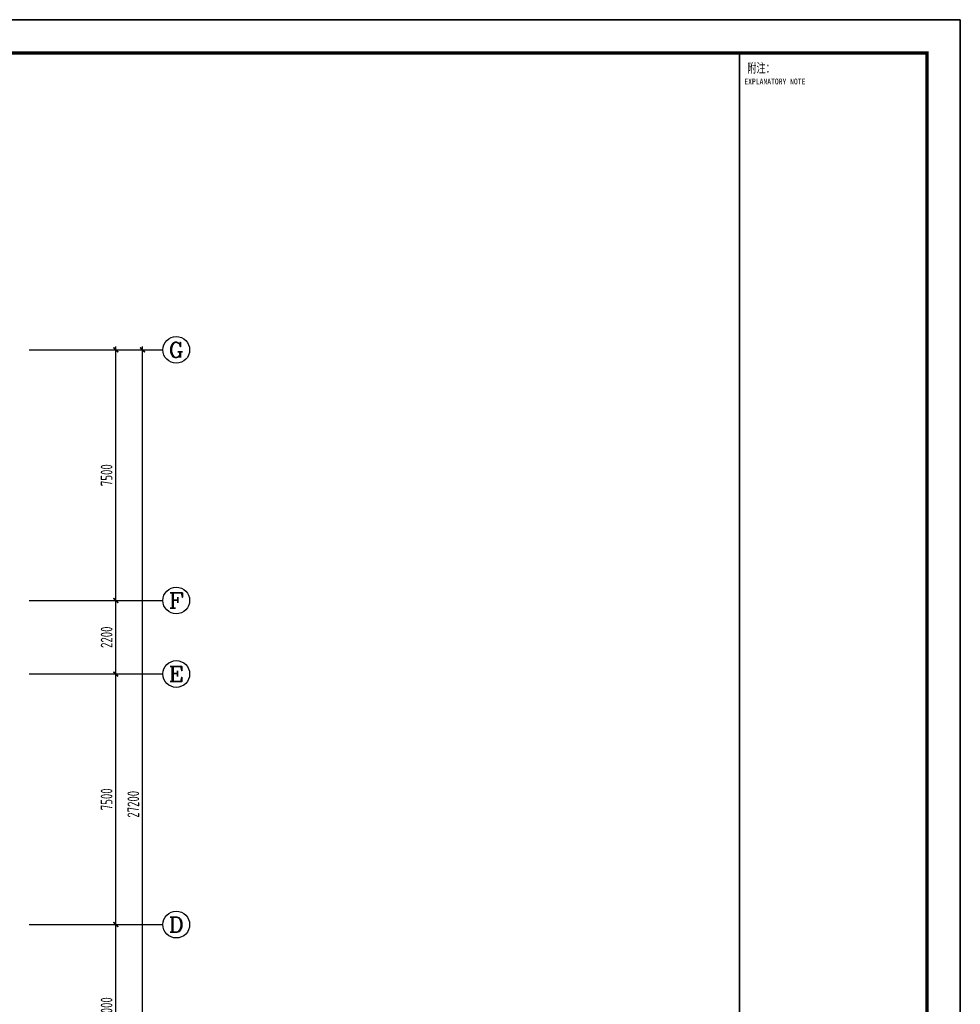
# Model space of a CAD drawing. Extents: x -302077 to 107904, y -9283 to 295706.
# Tile 123 of 256: x -103508 to -75370, y 143444 to 172911. Entities that reach past the tile are written whole.
import ezdxf
from ezdxf.enums import TextEntityAlignment as Align

# ---------------------------------------------------------------- set-up
doc = ezdxf.new("R2010")
doc.units = 0
doc.header["$LTSCALE"] = 500
doc.header["$MEASUREMENT"] = 0
doc.layers.get('0').update_dxf_attribs({"linetype": 'CONTINUOUS'})
doc.layers.get('Defpoints').update_dxf_attribs({"linetype": 'CONTINUOUS'})
for name, color, linetype in [('AXIS', 3, 'CONTINUOUS'), ('AXIS_TEXT', 7, 'CONTINUOUS'), ('PUB_DIM', 3, 'CONTINUOUS'), ('PUB_TITLE', 4, 'CONTINUOUS'), ('TK', 7, 'CONTINUOUS')]:
    doc.layers.add(name, color=color, linetype=linetype)
doc.styles.add('_TCH_AXIS', font='COMPLEX', dxfattribs={"bigfont": 'GBCBIG'})
doc.styles.add('COMPLEX', font='COMPLEX')
doc.styles.add('TKHZ1', font='txt', dxfattribs={"width": 0.8})
doc.styles.add('TSSD_Dimension', font='tssdeng.shx', dxfattribs={"width": 0.7, "bigfont": 'hztxt.shx'})
doc.dimstyles.new('TSSD_100_100', dxfattribs={"dimtxt": 350, "dimasz": 100, "dimexe": 100, "dimexo": 250, "dimgap": 100, "dimtad": 1, "dimdec": 0, "dimzin": 0, "dimdsep": 46, "dimtxsty": 'TSSD_Dimension', "dimblk": 'ARCHTICK', "dimblk1": 'ARCHTICK', "dimblk2": 'ARCHTICK', "dimcen": 0, "dimdle": 100, "dimclrt": 7, "dimadec": 0, "dimazin": 0, "dimtfac": 1, "dimtdec": 0, "dimtix": 1, "dimtmove": 2, "dimatfit": 3, "dimfxl": 1, "dimtolj": 1, "dimtzin": 0, "dimarcsym": 0})

# ---------------------------------------------------------------- blocks, each defined once
blk = doc.blocks.new('_ArchTick')
at = {"color": 0, "linetype": 'ByBlock', "const_width": 0.5}
blk.add_lwpolyline([(-0.71, -0.71), (0.71, 0.71)], dxfattribs=at)
blk = doc.blocks.new('*D334')
at = {"layer": 'AXIS', "color": 0, "lineweight": -2}
for p, q in [((150111, -74428), (150111, -69228)), ((147861, -69328), (150211, -69328)), ((147861, -74328), (150211, -74328))]:
    blk.add_line(p, q, dxfattribs=at)
at = {"layer": 'Defpoints', "color": 0}
for p in [(147611, -69328), (150111, -69328), (147611, -74328)]:
    blk.add_point(p, dxfattribs=at)
at = {"layer": 'AXIS', "color": 0, "lineweight": -2, "xscale": 100, "yscale": 100, "zscale": 100}
for p, rotation in [((150111, -69328), 90), ((150111, -74328), 270)]:
    blk.add_blockref('_ArchTick', p, dxfattribs=dict(at, rotation=rotation))
at = {"layer": 'AXIS', "color": 7, "insert": (149836, -71828), "char_height": 350, "attachment_point": 5, "rotation": 90, "style": 'TSSD_Dimension'}
blk.add_mtext('\\A1;5000', dxfattribs=at)
blk = doc.blocks.new('*D335')
at = {"layer": 'AXIS', "color": 0, "lineweight": -2}
for p, q in [((147861, -61828), (150211, -61828)), ((150111, -69428), (150111, -61728)), ((147861, -69328), (150211, -69328))]:
    blk.add_line(p, q, dxfattribs=at)
at = {"layer": 'Defpoints', "color": 0}
for p in [(147611, -61828), (150111, -61828), (147611, -69328)]:
    blk.add_point(p, dxfattribs=at)
at = {"layer": 'AXIS', "color": 0, "lineweight": -2, "xscale": 100, "yscale": 100, "zscale": 100}
for p, rotation in [((150111, -61828), 90), ((150111, -69328), 270)]:
    blk.add_blockref('_ArchTick', p, dxfattribs=dict(at, rotation=rotation))
at = {"layer": 'AXIS', "color": 7, "insert": (149836, -65578), "char_height": 350, "attachment_point": 5, "rotation": 90, "style": 'TSSD_Dimension'}
blk.add_mtext('\\A1;7500', dxfattribs=at)
blk = doc.blocks.new('*D336')
at = {"layer": 'AXIS', "color": 0, "lineweight": -2}
for p, q in [((147861, -59628), (150211, -59628)), ((150111, -61928), (150111, -59528)), ((147861, -61828), (150211, -61828))]:
    blk.add_line(p, q, dxfattribs=at)
at = {"layer": 'Defpoints', "color": 0}
for p in [(147611, -59628), (150111, -59628), (147611, -61828)]:
    blk.add_point(p, dxfattribs=at)
at = {"layer": 'AXIS', "color": 0, "lineweight": -2, "xscale": 100, "yscale": 100, "zscale": 100}
for p, rotation in [((150111, -59628), 90), ((150111, -61828), 270)]:
    blk.add_blockref('_ArchTick', p, dxfattribs=dict(at, rotation=rotation))
at = {"layer": 'AXIS', "color": 7, "insert": (149836, -60728), "char_height": 350, "attachment_point": 5, "rotation": 90, "style": 'TSSD_Dimension'}
blk.add_mtext('\\A1;2200', dxfattribs=at)
blk = doc.blocks.new('*D337')
at = {"layer": 'AXIS', "color": 0, "lineweight": -2}
for p, q in [((147861, -52128), (150211, -52128)), ((150111, -59728), (150111, -52028)), ((147861, -59628), (150211, -59628))]:
    blk.add_line(p, q, dxfattribs=at)
at = {"layer": 'Defpoints', "color": 0}
for p in [(147611, -52128), (150111, -52128), (147611, -59628)]:
    blk.add_point(p, dxfattribs=at)
at = {"layer": 'AXIS', "color": 0, "lineweight": -2, "xscale": 100, "yscale": 100, "zscale": 100}
for p, rotation in [((150111, -52128), 90), ((150111, -59628), 270)]:
    blk.add_blockref('_ArchTick', p, dxfattribs=dict(at, rotation=rotation))
at = {"layer": 'AXIS', "color": 7, "insert": (149836, -55878), "char_height": 350, "attachment_point": 5, "rotation": 90, "style": 'TSSD_Dimension'}
blk.add_mtext('\\A1;7500', dxfattribs=at)
blk = doc.blocks.new('*D338')
at = {"layer": 'AXIS', "color": 0, "lineweight": -2}
for p, q in [((147861, -52128), (151011, -52128)), ((150911, -79428), (150911, -52028)), ((147861, -79328), (151011, -79328))]:
    blk.add_line(p, q, dxfattribs=at)
at = {"layer": 'Defpoints', "color": 0}
for p in [(147611, -52128), (150911, -52128), (147611, -79328)]:
    blk.add_point(p, dxfattribs=at)
at = {"layer": 'AXIS', "color": 0, "lineweight": -2, "xscale": 100, "yscale": 100, "zscale": 100}
for p, rotation in [((150911, -52128), 90), ((150911, -79328), 270)]:
    blk.add_blockref('_ArchTick', p, dxfattribs=dict(at, rotation=rotation))
at = {"layer": 'AXIS', "color": 7, "insert": (150636, -65728), "char_height": 350, "attachment_point": 5, "rotation": 90, "style": 'TSSD_Dimension'}
blk.add_mtext('\\A1;27200', dxfattribs=at)
blk = doc.blocks.new('_AXISO')
blk.add_circle((0, 0), 0.5)
at = {"layer": 'AXIS_TEXT', "style": 'COMPLEX', "width": 1.041667}
blk.add_attdef('A', text='', height=0.56, dxfattribs=at).set_placement((-0.25, -0.28), (0.25, -0.28), align=Align.FIT)
blk = doc.blocks.new('wrtgtg')
at = {"color": 4}
blk.add_line((7804, -4841), (7804, 52559), dxfattribs=at)
at = {"layer": 'PUB_TITLE'}
for p, q in [((-75296, 53559), (8804, 53559)), ((8804, 53559), (8804, -5841)), ((2204, 52559), (7804, 52559)), ((2204, 52559), (7804, 52559)), ((7804, -4841), (7804, 52559))]:
    blk.add_line(p, q, dxfattribs=at)
blk.add_lwpolyline([(-75296, -5841), (8804, -5841), (8804, 53559), (-75296, 53559)], close=True, dxfattribs=at)
at = {"layer": 'PUB_TITLE', "const_width": 100}
blk.add_lwpolyline([(-72796, -4841), (7804, -4841), (7804, 52559), (-72796, 52559)], close=True, dxfattribs=at)
at = {"layer": 'PUB_TITLE', "const_width": 50}
blk.add_lwpolyline([(2204, -4841), (2204, 52559)], dxfattribs=at)
at = {"layer": 'TK', "style": 'TKHZ1', "width": 0.7}
blk.add_text('附注：', height=280, dxfattribs=at).set_placement((2431, 51973))
at = {"layer": 'TK', "style": 'TKHZ1', "width": 0.8}
blk.add_text('EXPLANATORY NOTE', height=175, dxfattribs=at).set_placement((3257, 51710), align=Align.MIDDLE)
blk = doc.blocks.new('zzwww')
at = {"layer": 'AXIS'}
for p, q in [((147521, -52127.8), (151521, -52127.8)), ((147521, -59627.8), (151521, -59627.8)), ((147521, -61827.8), (151521, -61827.8)), ((147521, -69327.8), (151521, -69327.8))]:
    blk.add_line(p, q, dxfattribs=at)
ref = blk.add_blockref('_AXISO', (151921, -52127.8), dxfattribs=dict(at, xscale=800, yscale=800, zscale=800))
ref.add_attrib('A', 'G', dxfattribs={"layer": 'AXIS_TEXT', "height": 452.5, "style": '_TCH_AXIS', "width": 1.166667}).set_placement((151694.7, -52354), (152147.3, -52354), align=Align.FIT)
ref = blk.add_blockref('_AXISO', (151921, -59627.8), dxfattribs=dict(at, xscale=800, yscale=800, zscale=800))
ref.add_attrib('A', 'F', dxfattribs={"layer": 'AXIS_TEXT', "height": 452.5, "style": '_TCH_AXIS', "width": 1.3125}).set_placement((151694.7, -59854), (152147.3, -59854), align=Align.FIT)
ref = blk.add_blockref('_AXISO', (151921, -61827.8), dxfattribs=dict(at, xscale=800, yscale=800, zscale=800))
ref.add_attrib('A', 'E', dxfattribs={"layer": 'AXIS_TEXT', "height": 452.5, "style": '_TCH_AXIS', "width": 1.3125}).set_placement((151694.7, -62054), (152147.3, -62054), align=Align.FIT)
ref = blk.add_blockref('_AXISO', (151921, -69327.8), dxfattribs=dict(at, xscale=800, yscale=800, zscale=800))
ref.add_attrib('A', 'D', dxfattribs={"layer": 'AXIS_TEXT', "height": 452.5, "style": '_TCH_AXIS', "width": 1.235294}).set_placement((151694.7, -69554), (152147.3, -69554), align=Align.FIT)
for p1, p2, distance, picture, middle in [((147611.4, -59627.8), (147611.4, -52127.8), -2500, '*D337', (149836.4, -55877.8)), ((147611.4, -79327.8), (147611.4, -52127.8), -3300, '*D338', (150636.4, -65727.8)), ((147611.4, -61827.8), (147611.4, -59627.8), -2500, '*D336', (149836.4, -60727.8)), ((147611.4, -69327.8), (147611.4, -61827.8), -2500, '*D335', (149836.4, -65577.8)), ((147611.4, -74327.8), (147611.4, -69327.8), -2500, '*D334', (149836.4, -71827.8))]:
    dim = blk.add_aligned_dim(p1=p1, p2=p2, distance=distance, dimstyle='TSSD_100_100', dxfattribs=at)
    dim.commit()
    dim.dimension.update_dxf_attribs({"geometry": picture, "text_midpoint": middle})

msp = doc.modelspace()

# ---------------------------------------------------------------- block references
msp.add_blockref('wrtgtg', (-84174.787, 119352.674))
at = {"layer": 'PUB_DIM'}
msp.add_blockref('zzwww', (-250745.017, 215157.485), dxfattribs=at)

doc.saveas('drawing.dxf')
